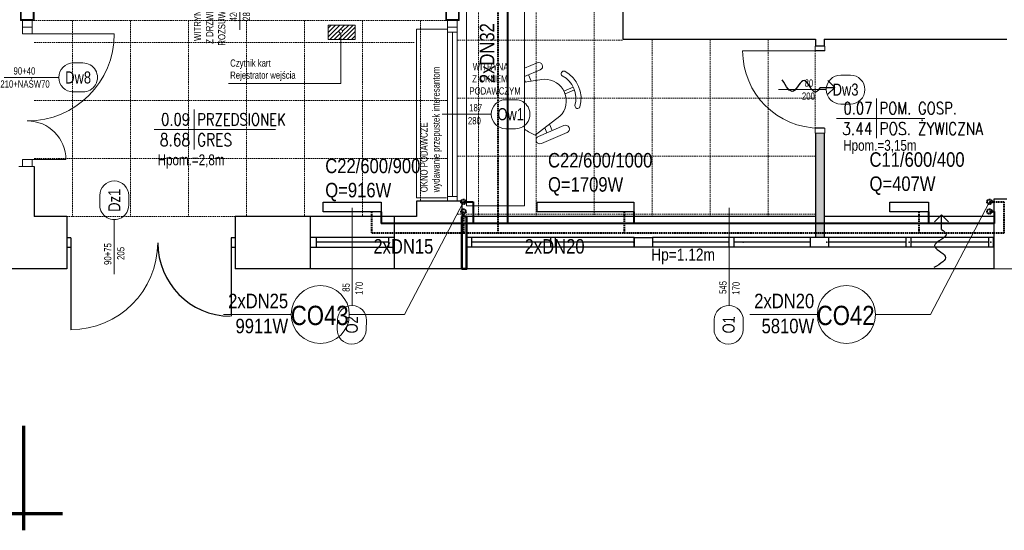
# Model space of a CAD drawing. Header units: millimetres. Extents: x -523 to 1404227, y -783705 to 1038705.
# Tile 82 of 256: x 367882 to 378071, y 115583 to 120865. Entities that reach past the tile are written whole.
import ezdxf
from ezdxf.enums import TextEntityAlignment as Align

# ---------------------------------------------------------------- set-up
doc = ezdxf.new("R2010")
doc.units = ezdxf.units.MM
doc.linetypes.add('DASHED', pattern=[0.75, 0.5, -0.25])
doc.linetypes.add('DASHEDX2', pattern=[1.5, 1, -0.5])
for name, color, linetype, lineweight in [('BA_drz', 7, 'Continuous', 18), ('BA_met', 7, 'Continuous', 18), ('BA_sym', 7, 'Continuous', 18), ('BA_txc', 1, 'Continuous', 18), ('BA_txs', 2, 'Continuous', 18), ('Cienka', 7, 'Continuous', 18), ('mm_CO_opisy', 5, 'Continuous', 9), ('mm_CO_rury', 84, 'Continuous', 40), ('mm_grzejniki', 30, 'Continuous', 30), ('mm_Wentylacja', 5, 'Continuous', 50), ('PG_PRZERYWANE_ŚREDNIE', 1, 'DASHEDX2', 18), ('PG_WIDOKOWE_CIENKIE', 7, 'Continuous', 18), ('PG_WYPOSAŻENIE', 1, 'Continuous', 18), ('PG_ŚCIANY_DZIAŁOWE', 3, 'Continuous', 18)]:
    doc.layers.add(name, color=color, linetype=linetype, lineweight=lineweight)
doc.styles.add('BIKTC', font='bikromsw.shx', dxfattribs={"width": 0.8})
doc.styles.add('BIKTS', font='bikromsw.shx', dxfattribs={"width": 0.85})
doc.styles.add('ROMANS', font='romans', dxfattribs={"width": 0.7})
doc.styles.get("Standard").update_dxf_attribs({"font": 'arial.ttf'})

# ---------------------------------------------------------------- blocks, each defined once
blk = doc.blocks.new('A$C5416600d')
at = {"lineweight": 20}
for points in [[(0, 14), (14, 14), (14, 0), (0, 0)], [(0.8, 13.2), (13.2, 13.2), (13.2, 0.8), (0.8, 0.8)]]:
    blk.add_lwpolyline(points, close=True, dxfattribs=at)
blk = doc.blocks.new('symdrz')
blk.add_lwpolyline([(-10, -30, -1), (-10, 30), (10, 30, -1), (10, -30)], format="xyb", close=True)
at = {"style": 'BIKTS', "width": 0.8}
blk.add_attdef('SZERDRZ', text='', height=25, dxfattribs=at).set_placement((77.1, 8.8), align=Align.CENTER)
blk.add_attdef('SYMDRZ', text='', height=25, dxfattribs=at).set_placement((0, 0), align=Align.MIDDLE)
blk.add_attdef('WYSDRZ', text='', height=25, dxfattribs=at).set_placement((77.1, -9.5), align=Align.TOP_CENTER)
blk = doc.blocks.new('bikmet')
blk.add_line((0, 1.65), (0, -1.65))
at = {"style": 'ROMANS', "width": 0.8}
blk.add_attdef('NRPOM', text='', height=1, dxfattribs=at).set_placement((-0.333, 0.333), align=Align.RIGHT)
blk.add_attdef('NWAPOM', (0.25, 0.333), '', height=1, dxfattribs=at)
blk.add_attdef('RAREA', text='', height=1.042, dxfattribs=at).set_placement((-0.333, -0.333), align=Align.TOP_RIGHT)
blk.add_attdef('PODLOGA', text='', height=1.042, dxfattribs=at).set_placement((0.25, -0.333), align=Align.TOP_LEFT)
blk = doc.blocks.new('dr1h901')
at = {"color": 0}
blk.add_line((-0.5, 0), (-0.5, 1), dxfattribs=at)
blk.add_line((0, 0.362), (0, -0.266))
blk.add_arc((-0.5, 0), 1, 0, 90, dxfattribs=at)
blk = doc.blocks.new('podciecie')
at = {"layer": 'mm_Wentylacja', "color": 142, "lineweight": 30}
for p, q in [((23288, -37575.5), (23288, -37590.5)), ((23288, -37590.5), (23280.9, -37583.4)), ((23288, -37590.5), (23295.1, -37583.4))]:
    blk.add_line(p, q, dxfattribs=at)
blk.add_spline([(23288, -37575.5), (23283.2, -37570.7), (23295.2, -37558.8), (23284.2, -37547.8), (23295.8, -37536.2)], degree=3, dxfattribs=at)

msp = doc.modelspace()

# ---------------------------------------------------------------- hatches: boundary and pattern name
at = {"layer": 'PG_WYPOSAŻENIE'}
h = msp.add_hatch(dxfattribs=at)
h.set_pattern_fill('ANSI31', color=251, scale=10)
h.set_pattern_definition([(45, (-151005.398, 465291.686), (-22.4506403, 22.4506403), [])])
h.paths.add_polyline_path([(371355.2, 120809.57), (371204.96, 120809.57), (371204.96, 120763.03, -0.41421356), (371223.51, 120744.48, -1), (371186.42, 120744.48, -0.41421356), (371204.96, 120763.03), (371204.96, 120809.57), (371138.08, 120809.57), (371138.08, 120658.5), (371355.2, 120658.5)])
h.paths.add_polyline_path([(371138.08, 120809.57), (371074.48, 120809.57), (371074.48, 120658.5), (371138.08, 120658.5)])
at = {"layer": 'PG_ŚCIANY_DZIAŁOWE'}
h = msp.add_hatch(color=252, dxfattribs=at)
h.dxf.hatch_style = 1
h.paths.add_polyline_path([(376208.69, 119692.39), (376118.69, 119692.39), (376118.69, 118612.39), (376208.69, 118612.39)])

# ---------------------------------------------------------------- linework, layer by layer
for p, q in [((374123.69, 125047.39), (374123.69, 120662.39)), ((374123.69, 120662.39), (376118.69, 120662.39)), ((376118.69, 120662.39), (376118.69, 120592.39)), ((376208.69, 120662.39), (378098.69, 120662.39)), ((376208.69, 120662.39), (376208.69, 120592.39)), ((376208.69, 120592.39), (376118.69, 120592.39)), ((376208.69, 120542.39), (376118.69, 120542.39)), ((376208.69, 119742.39), (376118.69, 119742.39)), ((376118.69, 119692.39), (376118.69, 118612.39)), ((376208.69, 119692.39), (376208.69, 118612.39)), ((368033.69, 119347.39), (368033.69, 118827.39)), ((378098.69, 119007.39), (377963.69, 119007.39)), ((377963.69, 119007.39), (377963.69, 118287.39)), ((372458.69, 118987.39), (371988.69, 118987.39)), ((371988.69, 118987.39), (371988.69, 118827.39)), ((372458.69, 118987.39), (372458.69, 118287.39)), ((368368.69, 118827.39), (368033.69, 118827.39)), ((368368.69, 118827.39), (368368.69, 118287.39)), ((371988.69, 118827.39), (370113.69, 118827.39)), ((370113.69, 118827.39), (370113.69, 118287.39)), ((370888.69, 118827.39), (370888.69, 118287.39)), ((371758.69, 118827.39), (371758.69, 118287.39)), ((376118.69, 118827.39), (372458.69, 118827.39)), ((377963.69, 118827.39), (376208.69, 118827.39)), ((368411.19, 118607.39), (368368.69, 118607.39)), ((368411.19, 118607.39), (368411.19, 118507.39)), ((370113.69, 118607.39), (370071.19, 118607.39)), ((370071.19, 118607.39), (370071.19, 118507.39)), ((370888.69, 118612.39), (370888.69, 118512.39)), ((371758.69, 118612.39), (370888.69, 118612.39)), ((370948.69, 118612.39), (370948.69, 118512.39)), ((371698.69, 118612.39), (371698.69, 118512.39)), ((371758.69, 118612.39), (371758.69, 118512.39)), ((374241.19, 118612.39), (372506.19, 118612.39)), ((372556.19, 118612.39), (372556.19, 118512.39)), ((373373.69, 118612.39), (373373.69, 118512.39)), ((373423.69, 118612.39), (373423.69, 118512.39)), ((374241.19, 118612.39), (374241.19, 118512.39)), ((376208.69, 118612.39), (374431.19, 118612.39)), ((374431.19, 118612.39), (374431.19, 118512.39)), ((375221.19, 118612.39), (375221.19, 118512.39)), ((375271.19, 118612.39), (375271.19, 118512.39)), ((376061.19, 118612.39), (376061.19, 118512.39)), ((377963.69, 118612.39), (376208.69, 118612.39)), ((376251.19, 118612.39), (376251.19, 118512.39)), ((377053.69, 118612.39), (377053.69, 118512.39)), ((377103.69, 118612.39), (377103.69, 118512.39)), ((377906.19, 118612.39), (377906.19, 118512.39)), ((377956.19, 118612.39), (377956.19, 118512.39)), ((368411.19, 118507.39), (368368.69, 118507.39)), ((368411.19, 118557.39), (368411.19, 117657.39)), ((369312.84, 118507.39), (369309.8, 118507.39)), ((370071.19, 118557.39), (370071.19, 117797.39)), ((370113.69, 118507.39), (370071.19, 118507.39)), ((370888.69, 118512.39), (371758.69, 118512.39)), ((371698.69, 118562.39), (370948.69, 118562.39)), ((374241.19, 118512.39), (372506.19, 118512.39)), ((373373.69, 118562.39), (372556.19, 118562.39)), ((374241.19, 118562.39), (373423.69, 118562.39)), ((375221.19, 118562.39), (374431.19, 118562.39)), ((377963.69, 118512.39), (374431.19, 118512.39)), ((376061.19, 118562.39), (375271.19, 118562.39)), ((377053.69, 118562.39), (376251.19, 118562.39)), ((377906.19, 118562.39), (377103.69, 118562.39)), ((368368.69, 118287.39), (353758.69, 118287.39)), ((377963.69, 118287.39), (370113.69, 118287.39))]:
    msp.add_line(p, q)
at = {"lineweight": 20}
for p, q in [((367911.19, 120857.39), (367911.19, 120787.39)), ((367911.19, 120857.39), (368011.19, 120857.39)), ((368011.19, 120857.39), (368011.19, 120787.39)), ((372311.19, 120857.39), (372311.19, 120787.39)), ((372311.19, 120857.39), (372411.19, 120857.39)), ((372411.19, 120857.39), (372411.19, 120787.39)), ((367911.19, 120787.39), (367911.19, 120717.39)), ((367911.19, 120787.39), (368011.19, 120787.39)), ((368011.19, 120787.39), (367911.19, 120787.39)), ((368011.19, 120787.39), (368011.19, 120717.39)), ((372311.19, 120787.39), (372411.19, 120787.39)), ((372411.19, 120787.39), (372311.19, 120787.39)), ((368011.19, 120717.39), (367911.19, 120717.39)), ((367961.19, 120717.39), (368761.23, 120717.39)), ((376208.69, 120592.39), (376118.69, 120592.39)), ((376213.69, 119692.39), (376113.69, 119692.39)), ((376208.69, 119692.39), (376118.69, 119692.39)), ((368011.19, 119417.39), (367911.19, 119417.39)), ((367911.19, 119417.39), (367911.19, 119347.39)), ((367961.19, 119417.39), (368361.19, 119417.39)), ((368011.19, 119417.39), (368011.19, 119347.39)), ((368033.69, 119347.39), (367873.69, 119347.39)), ((368011.19, 119347.39), (367911.19, 119347.39)), ((371323.69, 117908.73), (371323.69, 118919.21)), ((372298.69, 118987.39), (372458.69, 118987.39)), ((375223.07, 117908.73), (375223.07, 118919.21)), ((377103.69, 118612.39), (377053.69, 118612.39)), ((377963.69, 118287.39), (378714.24, 118287.39))]:
    msp.add_line(p, q, dxfattribs=at)
msp.add_lwpolyline([(374431.19, 118612.39), (374431.19, 118512.39), (374241.19, 118512.39), (374241.19, 118612.39)], close=True)
msp.add_arc((370071.19, 118557.39), 760, 180, 269.214515)
for p in [(374233.69, 118562.39), (374233.69, 118562.39), (374233.69, 118562.39), (374233.69, 118562.39), (375370.36, 118562.39), (375370.36, 118562.39), (375370.36, 118562.39), (375370.36, 118562.39), (376233.69, 118562.39), (376233.69, 118562.39), (376233.69, 118562.39), (376233.69, 118562.39), (377086.19, 118562.39), (377086.19, 118562.39), (377086.19, 118562.39), (377086.19, 118562.39), (377931.19, 118562.39), (377931.19, 118562.39), (377931.19, 118562.39), (377931.19, 118562.39)]:
    msp.add_point(p)
at = {"layer": 'BA_drz', "color": 18}
for p, q in [((370161.19, 120760.85), (370161.19, 121270.1)), ((372311.19, 120787.39), (372311.19, 118987.39)), ((372411.19, 120787.39), (372411.19, 118987.39)), ((372411.19, 120737.39), (372311.19, 120737.39)), ((372361.19, 120737.39), (372361.19, 119037.39)), ((376163.69, 120542.39), (375363.69, 120542.39)), ((376113.69, 120542.39), (376113.69, 120592.39)), ((376213.69, 120592.39), (376113.69, 120592.39)), ((376213.69, 120542.39), (376113.69, 120542.39)), ((376213.69, 120542.39), (376213.69, 120592.39)), ((375735.62, 120143.06), (376228.74, 120141.88)), ((372253.81, 119887.39), (372763.06, 119887.39)), ((376213.69, 119742.39), (376113.69, 119742.39)), ((376113.69, 119692.39), (376113.69, 119742.39)), ((376213.69, 119692.39), (376213.69, 119742.39)), ((372411.19, 119037.39), (372311.19, 119037.39))]:
    msp.add_line(p, q, dxfattribs=at)
msp.add_arc((376163.69, 120542.39), 800, 180, 270, dxfattribs=at)
at = {"layer": 'BA_met', "color": 18}
for p, q in [((376334.05, 119844.41), (377249.14, 119844.41)), ((369272.96, 119728.84), (370528.19, 119728.84))]:
    msp.add_line(p, q, dxfattribs=at)
at = {"layer": 'Cienka'}
msp.add_arc((367961.19, 119417.39), 400, 0, 90, dxfattribs=at)
at = {"layer": 'mm_CO_opisy'}
for p, q in [((371864.25, 117814.57), (372474.39, 118980.77)), ((377307.99, 117814.57), (377918.13, 118980.77)), ((370693.12, 117814.57), (369993.12, 117814.57)), ((371293.12, 117814.57), (371864.25, 117814.57)), ((376136.87, 117814.57), (375436.87, 117814.57)), ((376736.87, 117814.57), (377307.99, 117814.57))]:
    msp.add_line(p, q, dxfattribs=at)
for centre in [(370993.12, 117814.57), (376436.87, 117814.57)]:
    msp.add_circle(centre, 300, dxfattribs=at)
at = {"layer": 'mm_CO_rury', "linetype": 'DASHED', "ltscale": 30}
for p, q in [((372830.54, 125036.06), (372830.54, 118655.72)), ((377918.13, 118980.77), (378068.13, 118980.77)), ((378068.13, 118980.77), (378068.13, 118655.72)), ((371523.69, 118877.39), (371523.69, 118655.72)), ((372474.39, 118880.77), (372474.39, 118655.72)), ((374136.62, 118877.39), (374136.62, 118655.72)), ((377186.19, 118877.39), (377186.19, 118655.72)), ((378068.13, 118655.72), (371523.69, 118655.72))]:
    msp.add_line(p, q, dxfattribs=at)
at = {"layer": 'mm_CO_rury'}
for p, q in [((372930.54, 125036.06), (372930.54, 118755.72)), ((372474.39, 118980.77), (372574.39, 118980.77)), ((372574.39, 118980.77), (372574.39, 118755.72)), ((371623.69, 118877.39), (371623.69, 118755.72)), ((374236.62, 118877.39), (374236.62, 118755.72)), ((377286.19, 118877.39), (377286.19, 118755.72)), ((377918.13, 118880.77), (377968.13, 118880.77)), ((377968.13, 118880.77), (377968.13, 118755.72)), ((377968.13, 118755.72), (371623.69, 118755.72))]:
    msp.add_line(p, q, dxfattribs=at)
at = {"layer": 'mm_CO_rury', "linetype": 'DASHED', "ltscale": 30}
for centre in [(372474.39, 118980.77), (372474.39, 118880.77), (377918.13, 118980.77), (377918.13, 118880.77)]:
    msp.add_circle(centre, 25, dxfattribs=at)
at = {"layer": 'mm_grzejniki', "lineweight": 30}
for points in [[(371023.69, 118977.39), (371623.69, 118977.39), (371623.69, 118877.39), (371023.69, 118877.39)], [(373236.62, 118977.39), (374236.62, 118977.39), (374236.62, 118877.39), (373236.62, 118877.39)], [(376886.19, 118977.39), (377286.19, 118977.39), (377286.19, 118877.39), (376886.19, 118877.39)]]:
    msp.add_lwpolyline(points, close=True, dxfattribs=at)
at = {"layer": 'PG_PRZERYWANE_ŚREDNIE', "color": 251, "lineweight": 15, "ltscale": 15}
for p, q in [((372628.69, 125207.39), (372628.69, 118827.39)), ((373228.69, 125207.39), (373228.69, 118827.39)), ((373828.69, 125047.39), (373828.69, 118827.39)), ((372291.19, 120857.39), (368031.19, 120857.39)), ((368428.69, 120857.39), (368428.69, 118827.39)), ((369028.69, 120857.39), (369028.69, 118827.39)), ((369628.69, 120857.39), (369628.69, 118827.39)), ((370228.69, 120857.39), (370228.69, 118827.39)), ((370828.69, 120857.39), (370828.69, 118827.39)), ((371428.69, 120857.39), (371428.69, 118827.39)), ((372028.69, 120857.39), (372028.69, 118987.39)), ((372411.19, 120652.39), (374123.69, 120652.39)), ((374428.69, 120662.39), (374428.69, 118827.39)), ((375028.69, 120662.39), (375028.69, 118827.39)), ((375628.69, 120662.39), (375628.69, 118827.39)), ((368033.69, 120627.39), (371968.69, 120627.39)), ((376113.69, 120542.39), (376113.69, 119742.39)), ((368033.69, 120027.39), (372311.19, 120027.39)), ((372411.19, 120052.39), (376113.69, 120052.39)), ((368033.69, 119427.39), (372311.19, 119427.39)), ((372411.19, 119452.39), (376118.69, 119452.39)), ((368368.69, 118827.39), (370113.69, 118827.39)), ((372411.19, 118852.39), (376118.69, 118852.39))]:
    msp.add_line(p, q, dxfattribs=at)
at = {"layer": 'PG_WIDOKOWE_CIENKIE', "color": 18, "lineweight": 50}
msp.add_line((372506.19, 118612.39), (372506.19, 118512.39), dxfattribs=at)
at = {"layer": 'PG_WIDOKOWE_CIENKIE', "color": 18, "lineweight": 70}
for p, q in [((367926.05, 115582.96), (367926.05, 116662.96)), ((367161.05, 115757.96), (368326.05, 115757.96))]:
    msp.add_line(p, q, dxfattribs=at)
at = {"layer": 'PG_WIDOKOWE_CIENKIE', "color": 18, "lineweight": 50}
msp.add_lwpolyline([(372458.69, 118827.39), (372506.19, 118827.39), (372506.19, 118287.39), (372458.69, 118287.39)], close=True, dxfattribs=at)
at = {"layer": 'PG_WYPOSAŻENIE', "color": 251}
for p, q in [((372507.75, 120947.39), (372507.75, 118938.15)), ((373107.75, 120947.39), (373107.75, 118938.15)), ((371074.48, 120809.57), (371074.48, 120658.5)), ((371355.2, 120809.57), (371074.48, 120809.57)), ((371355.2, 120658.5), (371355.2, 120809.57)), ((371074.48, 120658.5), (371355.2, 120658.5)), ((371204.96, 120725.93), (371204.96, 120203.63)), ((373107.75, 120364.18), (373238.28, 120419.74)), ((373269.65, 120346.06), (373107.75, 120277.14)), ((373107.75, 120218.19), (373309.25, 120249)), ((373107.75, 120237.65), (373115.53, 120219.38)), ((373176.17, 120228.65), (373148.2, 120294.36)), ((370042.15, 120203.63), (371204.96, 120203.63)), ((373611.2, 120168.39), (373514.28, 120127.13)), ((373623.5, 120139.5), (373526.57, 120098.24)), ((373472.29, 119865.98), (373217.22, 119670.81)), ((373514.8, 119770.16), (373249.8, 119657.35)), ((373338.67, 119695.18), (373316.65, 119746.89)), ((373365.37, 119784.17), (373393.35, 119718.46)), ((373281.16, 119583.67), (373546.16, 119696.48)), ((373107.75, 118938.15), (372507.75, 118938.15))]:
    msp.add_line(p, q, dxfattribs=at)
msp.add_lwpolyline([(371074.48, 120809.57), (371355.2, 120809.57), (371355.2, 120658.5), (371074.48, 120658.5)], close=True, dxfattribs=at)
msp.add_circle((371204.96, 120744.48), 18.55, dxfattribs=at)
for centre, radius, start, end in [((373253.97, 120382.9), 40.04, 293.058443, 113.058443), ((373513, 120306.62), 26.77, 69.407611, 234.94028), ((373314.96, 120025.22), 223.85, 314.654019, 91.462867), ((373373.9, 120050.31), 265.05, 343.942941, 62.173945), ((373373.9, 120050.31), 318.16, 343.942941, 62.173945), ((373655.06, 119972.89), 26.77, 171.176606, 336.709276), ((373357.66, 120043.4), 398.18, 231.124455, 249.346876), ((373530.48, 119733.32), 40.04, 293.058443, 113.058443), ((373265.48, 119620.51), 40.04, 113.058443, 293.058443)]:
    msp.add_arc(centre, radius, start, end, dxfattribs=at)
at = {"layer": 'PG_ŚCIANY_DZIAŁOWE', "color": 18}
for p, q in [((372311.19, 120767.39), (371988.69, 120767.39)), ((371988.69, 120767.39), (371988.69, 119021.92)), ((372298.69, 119021.92), (371988.69, 119021.92))]:
    msp.add_line(p, q, dxfattribs=at)

# ---------------------------------------------------------------- block references
at = {"lineweight": 20, "xscale": 10, "yscale": 10, "zscale": 10}
for p in [(367891.19, 120857.39), (372291.19, 120857.39)]:
    msp.add_blockref('A$C5416600d', p, dxfattribs=at)
at = {"layer": 'BA_drz', "color": 18, "yscale": 900, "zscale": -900}
for p, xscale, rotation in [((367961.19, 120267.39), 900, 269.9999999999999), ((368861.19, 118557.39), -900, 180)]:
    msp.add_blockref('dr1h901', p, dxfattribs=dict(at, xscale=xscale, rotation=rotation))
at = {"layer": 'BA_met', "color": 18, "xscale": 125, "yscale": 125, "zscale": 125}
for p, values in [((376748.23, 119844.41), {'NRPOM': '0.07', 'NWAPOM': 'POM. GOSP.', 'RAREA': '3.44', 'PODLOGA': 'POS. ŻYWICZNA'}), ((369687.15, 119728.84), {'NRPOM': '0.09', 'NWAPOM': 'PRZEDSIONEK', 'RAREA': '8.68', 'PODLOGA': 'GRES'})]:
    msp.add_blockref('bikmet', p, dxfattribs=at).add_auto_attribs(values)
at = {"layer": 'BA_sym', "color": 18}
ref = msp.add_blockref('symdrz', (370161.19, 121470.1), dxfattribs=dict(at, xscale=5.000000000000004, yscale=5.000000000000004, zscale=5.000000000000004, rotation=90.00000236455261))
ref.add_attrib('Symdrz', 'Dw7', dxfattribs={"height": 125, "rotation": 90.000002, "style": 'BIKTS', "width": 0.8}).set_placement((370161.19, 121470.1), align=Align.MIDDLE_CENTER)
ref.add_attrib('Szerdrz', '426', dxfattribs={"layer": 'BA_txc', "height": 75, "rotation": 90.000002, "style": 'BIKTS', "width": 0.8}).set_placement((370093.69, 120914.55), align=Align.MIDDLE_CENTER)
ref.add_attrib('Wysdrz', '280', dxfattribs={"layer": 'BA_txc', "height": 75, "rotation": 90.000002, "style": 'BIKTS', "width": 0.8}).set_placement((370228.69, 120920.63), align=Align.MIDDLE_CENTER)
ref = msp.add_blockref('symdrz', (368487.17, 120267.39), dxfattribs=dict(at, xscale=5.000000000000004, yscale=5.000000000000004, zscale=5.000000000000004, rotation=2.364552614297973e-06))
ref.add_attrib('Symdrz', 'Dw8', dxfattribs={"height": 125, "rotation": 0.000002, "style": 'BIKTS', "width": 0.8}).set_placement((368487.17, 120267.39), align=Align.MIDDLE_CENTER)
ref.add_attrib('Szerdrz', '90+40', dxfattribs={"layer": 'BA_txc', "height": 75, "rotation": 0.000002, "style": 'BIKTS', "width": 0.8}).set_placement((367931.63, 120334.89), align=Align.MIDDLE_CENTER)
ref.add_attrib('Wysdrz', '210+NAŚW70', dxfattribs={"layer": 'BA_txc', "height": 75, "rotation": 0.000002, "style": 'BIKTS', "width": 0.8}).set_placement((367937.7, 120199.89), align=Align.MIDDLE_CENTER)
ref = msp.add_blockref('symdrz', (376428.74, 120141.88), dxfattribs=dict(at, xscale=5.000000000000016, yscale=5.000000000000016, zscale=5.000000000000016, rotation=4.729105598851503e-06))
ref.add_attrib('Symdrz', 'Dw3', dxfattribs={"height": 125, "rotation": 0.000005, "style": 'BIKTS', "width": 0.8}).set_placement((376428.74, 120141.88), align=Align.MIDDLE_CENTER)
ref.add_attrib('Szerdrz', '80', dxfattribs={"layer": 'BA_txc', "color": 7, "height": 75, "rotation": 0.000005, "style": 'BIKTS', "width": 0.8}).set_placement((376049.47, 120209.38), align=Align.MIDDLE_CENTER)
ref.add_attrib('Wysdrz', '200', dxfattribs={"layer": 'BA_txc', "color": 7, "height": 75, "rotation": 0.000005, "style": 'BIKTS', "width": 0.8}).set_placement((376043.81, 120074.38), align=Align.MIDDLE_CENTER)
ref = msp.add_blockref('symdrz', (372963.06, 119887.39), dxfattribs=dict(at, xscale=5.000000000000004, yscale=5.000000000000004, zscale=5.000000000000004, rotation=2.364552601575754e-06))
ref.add_attrib('Symdrz', 'Ow1', dxfattribs={"height": 125, "rotation": 0.000002, "style": 'BIKTS', "width": 0.8}).set_placement((372963.06, 119887.39), align=Align.MIDDLE_CENTER)
ref.add_attrib('Szerdrz', '187', dxfattribs={"layer": 'BA_txc', "height": 75, "rotation": 0.000002, "style": 'BIKTS', "width": 0.8}).set_placement((372600.59, 119954.89), align=Align.MIDDLE_CENTER)
ref.add_attrib('Wysdrz', '280', dxfattribs={"layer": 'BA_txc', "height": 75, "rotation": 0.000002, "style": 'BIKTS', "width": 0.8}).set_placement((372587.92, 119819.89), align=Align.MIDDLE_CENTER)
ref = msp.add_blockref('symdrz', (368861.19, 118996.35), dxfattribs=dict(at, xscale=5.000000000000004, yscale=5.000000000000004, zscale=5.000000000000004, rotation=90.00000236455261))
ref.add_attrib('Symdrz', 'Dz1', dxfattribs={"height": 125, "rotation": 90.000002, "style": 'BIKTS', "width": 0.8}).set_placement((368861.19, 118996.35), align=Align.MIDDLE_CENTER)
ref.add_attrib('Szerdrz', '90+75', dxfattribs={"layer": 'BA_txc', "height": 75, "rotation": 90.000002, "style": 'BIKTS', "width": 0.8}).set_placement((368793.69, 118440.81), align=Align.MIDDLE_CENTER)
ref.add_attrib('Wysdrz', '205', dxfattribs={"layer": 'BA_txc', "height": 75, "rotation": 90.000002, "style": 'BIKTS', "width": 0.8}).set_placement((368928.69, 118446.88), align=Align.MIDDLE_CENTER)
ref = msp.add_blockref('symdrz', (371319.49, 117708.77), dxfattribs=dict(at, xscale=5.000000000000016, yscale=5.000000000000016, zscale=5.000000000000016, rotation=268.7952046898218))
ref.add_attrib('Symdrz', 'O2', dxfattribs={"height": 125, "rotation": 88.795205, "style": 'BIKTS', "width": 0.8}).set_placement((371319.49, 117708.77), align=Align.MIDDLE_CENTER)
ref.add_attrib('Szerdrz', '170', dxfattribs={"layer": 'BA_txc', "height": 75, "rotation": 88.795205, "style": 'BIKTS', "width": 0.8}).set_placement((371394.95, 118086.53), align=Align.MIDDLE_CENTER)
ref.add_attrib('Wysdrz', '85', dxfattribs={"layer": 'BA_txc', "height": 75, "rotation": 88.795205, "style": 'BIKTS', "width": 0.8}).set_placement((371260.1, 118095.03), align=Align.MIDDLE_CENTER)
ref = msp.add_blockref('symdrz', (375218.87, 117708.77), dxfattribs=dict(at, xscale=5.000000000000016, yscale=5.000000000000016, zscale=5.000000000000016, rotation=268.7952046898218))
ref.add_attrib('Symdrz', 'O1', dxfattribs={"height": 125, "rotation": 88.795205, "style": 'BIKTS', "width": 0.8}).set_placement((375218.87, 117708.77), align=Align.MIDDLE_CENTER)
ref.add_attrib('Szerdrz', '170', dxfattribs={"layer": 'BA_txc', "height": 75, "rotation": 88.795205, "style": 'BIKTS', "width": 0.8}).set_placement((375294.33, 118086.53), align=Align.MIDDLE_CENTER)
ref.add_attrib('Wysdrz', '545', dxfattribs={"layer": 'BA_txc', "height": 75, "rotation": 88.795205, "style": 'BIKTS', "width": 0.8}).set_placement((375159.48, 118095.03), align=Align.MIDDLE_CENTER)
at = {"layer": 'mm_Wentylacja', "color": 2, "lineweight": 30, "xscale": 10, "yscale": 10, "zscale": 10}
for p, rotation in [((412.01, -112715.15), 89.99999999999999), ((610301.51, -257060.36), 180)]:
    msp.add_blockref('podciecie', p, dxfattribs=dict(at, rotation=rotation))

# ---------------------------------------------------------------- texts
at = {"layer": 'BA_txs', "color": 18, "style": 'BIKTS', "width": 0.85}
msp.add_text('Hp=1.12m', height=125, dxfattribs=at).set_placement((374417.72, 118372.65))
at = {"layer": 'mm_CO_opisy', "insert": (372644.06, 120208.48), "char_height": 150, "attachment_point": 1, "rotation": 90}
msp.add_mtext_dynamic_manual_height_columns('{\\fArial Narrow|b0|i0|c238|p34;2xDN32}', width=396.329, gutter_width=10, heights=[210.66], dxfattribs=at)
at = {"layer": 'mm_CO_opisy'}
for s, width, gutter_width, heights, insert, char_height, attachment_point in [('{\\fArial Narrow|b0|i0|c238|p34;C22/600/900\\PQ=916W}', 1362.1826, 0, [731.29], (371044.49, 119427.39), 150, 1), ('{\\fArial Narrow|b0|i0|c238|p34;C22/600/1000\\PQ=1709W}', 1362.1826, 0, [731.29], (373349.72, 119486.01), 150, 1), ('{\\fArial Narrow|b0|i0|c238|p34;C11/600/400\\PQ=407W}', 1362.1826, 0, [731.29], (376676.39, 119493.47), 150, 1), ('{\\fArial Narrow|b0|i0|c238|p34;2xDN15}', 396.329, 10, [210.66], (371542.32, 118595.02), 150, 1), ('{\\fArial Narrow|b0|i0|c238|p34;2xDN20}', 396.329, 10, [210.66], (373107.4, 118595.02), 150, 1), ('{\\fArial Narrow|b0|i0|c238|p34;2xDN25}', 396.329, 10, [210.66], (370660.26, 118030.24), 150, 3), ('{\\fArial Narrow|b0|i0|c238|p34;2xDN20}', 396.329, 10, [210.66], (376104, 118030.24), 150, 3), ('{\\fArial Narrow|b0|i0|c238|p34;CO43}', 321.1213, 10, [0], (371286.32, 117702.85), 200, 9), ('{\\fArial Narrow|b0|i0|c238|p34;CO42}', 321.1213, 10, [0], (376728.9, 117702.85), 200, 9), ('{\\fArial Narrow|b0|i0|c238|p34;9911W}', 396.329, 10, [210.66], (370660.26, 117771.45), 150, 3), ('{\\fArial Narrow|b0|i0|c238|p34;5810W}', 396.329, 10, [210.66], (376104, 117771.45), 150, 3)]:
    msp.add_mtext_dynamic_manual_height_columns(s, width=width, gutter_width=gutter_width, heights=heights, dxfattribs=dict(at, insert=insert, char_height=char_height, attachment_point=attachment_point))
at = {"layer": 'PG_WYPOSAŻENIE', "color": 18, "attachment_point": 1, "style": 'BIKTC'}
for s, width, gutter_width, insert, char_height, rotation in [('{\\W2.48907; }WITRYNA\\P{\\W1.436438; }Z DRZWIAMI\\P{\\W0.636438; }ROZSUWANYMI', 706.3738, 500, (369685.26, 120575.56), 75, 90), ('OKNO PODAWCZE \\Pwydawanie przepustek interesantom', 6506.7953, 500, (372028.81, 119079.82), 75, 90), ('Czytnik kart\\PRejestrator wejścia', 6506.7953, 500, (370060.63, 120453.91), 75, 360), ('{\\W2.48907; }WITRYNA\\P{\\W2.278544; }Z OKNEM\\P{\\W1.268017; }PODAWCZYM', 706.3738, 500, (372501.46, 120415.45), 75, 360), ('Hpom.=3,15m', 9760.1929, 750, (376404.51, 119621.48), 112.5, 360), ('Hpom.=2,8m', 9760.1929, 750, (369309.73, 119471.66), 112.5, 360)]:
    msp.add_mtext_dynamic_manual_height_columns(s, width=width, gutter_width=gutter_width, heights=[0], dxfattribs=dict(at, insert=insert, char_height=char_height, rotation=rotation))

doc.saveas('drawing.dxf')
